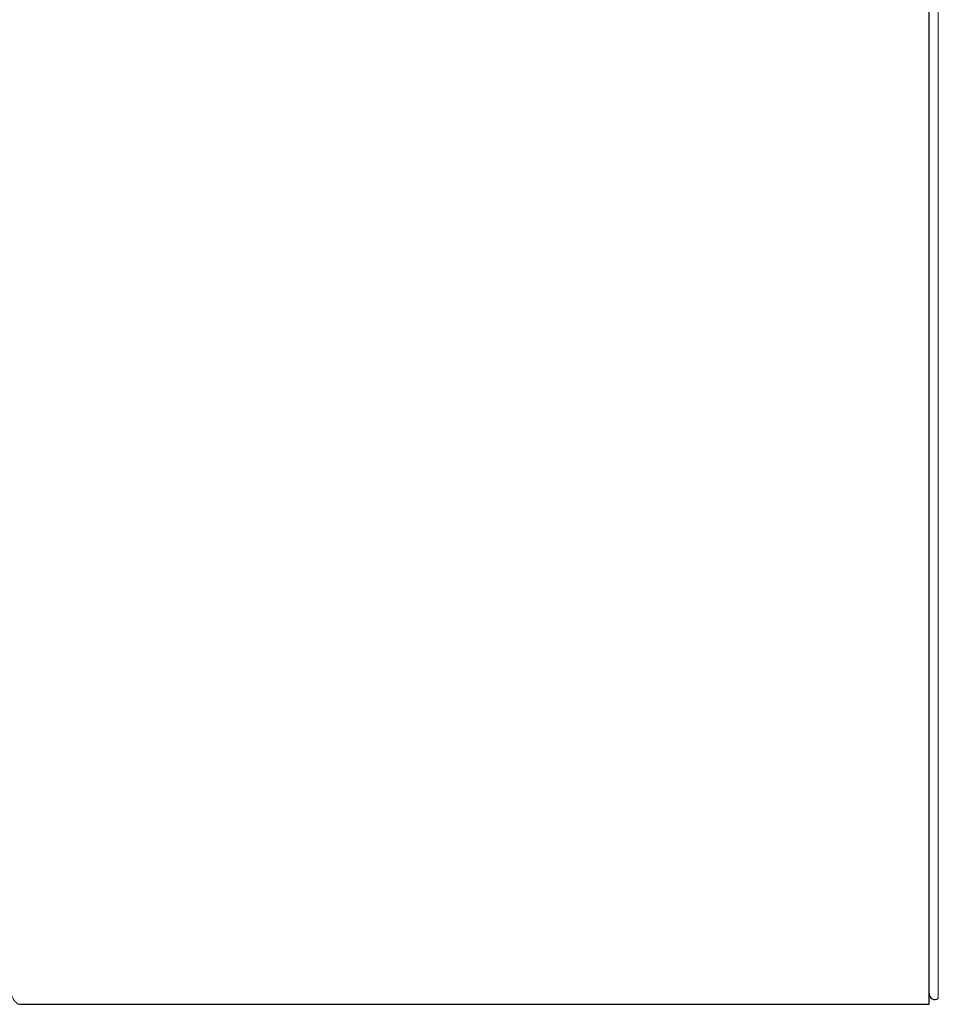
# Model space of a CAD drawing. Header units: millimetres. Extents: x 8 to 709, y 12 to 626.
# Tile 11 of 44: x 370 to 392, y 271 to 295. Entities that reach past the tile are written whole.
import ezdxf

# ---------------------------------------------------------------- set-up
doc = ezdxf.new("R2010")
doc.units = ezdxf.units.MM

msp = doc.modelspace()

# ---------------------------------------------------------------- linework, layer by layer
at = {"color": 7, "linetype": 'Continuous', "lineweight": 30}
for p, q in [((392.23, 294.945), (392.23, 319.195)), ((392.23, 294.945), (392.23, 318.928)), ((392.23, 270.695), (392.23, 294.945)), ((369.536, 270.695), (392.23, 270.695))]:
    msp.add_line(p, q, dxfattribs=at)
at = {"color": 8, "linetype": 'Continuous', "lineweight": 0}
msp.add_line((392.459, 319.056), (392.459, 270.836), dxfattribs=at)
at = {"color": 7, "linetype": 'Continuous', "lineweight": 30}
msp.add_arc((392.38, 270.964), 0.15, 180, 301.7662, dxfattribs=at)
at = {"color": 8, "linetype": 'Continuous', "lineweight": 0}
msp.add_open_spline([(368.007, 294.945), (368.007, 294.748), (368.007, 294.354), (368.009, 293.762), (368.011, 293.17), (368.014, 292.578), (368.018, 291.99), (368.023, 291.406), (368.029, 290.827), (368.036, 290.25), (368.043, 289.674), (368.052, 289.101), (368.061, 288.53), (368.072, 287.962), (368.081, 287.501), (368.088, 287.146), (368.094, 286.895), (368.099, 286.644), (368.105, 286.394), (368.111, 286.145), (368.117, 285.897), (368.126, 285.555), (368.138, 285.12), (368.153, 284.596), (368.169, 284.074), (368.186, 283.555), (368.204, 283.044), (368.222, 282.539), (368.241, 282.042), (368.261, 281.55), (368.282, 281.063), (368.304, 280.582), (368.327, 280.107), (368.35, 279.638), (368.373, 279.195), (368.396, 278.777), (368.413, 278.488), (368.424, 278.307), (368.428, 278.231), (368.433, 278.155), (368.437, 278.079), (368.442, 278.003), (368.447, 277.928), (368.451, 277.852), (368.463, 277.674), (368.481, 277.395), (368.506, 277.02), (368.532, 276.65), (368.559, 276.284), (368.587, 275.926), (368.616, 275.576), (368.645, 275.235), (368.675, 274.9), (368.706, 274.574), (368.738, 274.256), (368.771, 273.947), (368.805, 273.647), (368.838, 273.37), (368.87, 273.114), (368.901, 272.887), (368.922, 272.736), (368.934, 272.654), (368.938, 272.628), (368.942, 272.603), (368.945, 272.578), (368.949, 272.553), (368.96, 272.479), (368.979, 272.358), (369.006, 272.194), (369.034, 272.035), (369.063, 271.881), (369.093, 271.733), (369.123, 271.597), (369.151, 271.473), (369.18, 271.361), (369.201, 271.284), (369.214, 271.238), (369.22, 271.219), (369.225, 271.201), (369.231, 271.182), (369.236, 271.166), (369.24, 271.152), (369.246, 271.134), (369.254, 271.111), (369.266, 271.075), (369.281, 271.035), (369.298, 270.991), (369.316, 270.947), (369.335, 270.905), (369.355, 270.865), (369.376, 270.827), (369.399, 270.792), (369.422, 270.761), (369.447, 270.735), (369.47, 270.717), (369.491, 270.705), (369.504, 270.7), (369.513, 270.698), (369.518, 270.697), (369.522, 270.696), (369.526, 270.696), (369.53, 270.695), (369.534, 270.695), (369.537, 270.695), (369.538, 270.695)], degree=3, knots=[0, 0, 0, 0, 0.015493, 0.03101, 0.046553, 0.06212, 0.077712, 0.093051, 0.108413, 0.1238, 0.139211, 0.154646, 0.170105, 0.185589, 0.201098, 0.208069, 0.215044, 0.222025, 0.229011, 0.236002, 0.242997, 0.249998, 0.265036, 0.28016, 0.29537, 0.310666, 0.326048, 0.341238, 0.356512, 0.371868, 0.387307, 0.402829, 0.418434, 0.434122, 0.449893, 0.46384, 0.477851, 0.480611, 0.483374, 0.486138, 0.488906, 0.491676, 0.494448, 0.497223, 0.5, 0.514231, 0.528657, 0.543276, 0.55809, 0.573099, 0.588028, 0.603145, 0.618449, 0.63394, 0.649619, 0.665486, 0.681539, 0.697781, 0.712228, 0.726821, 0.739782, 0.741488, 0.743196, 0.744905, 0.746617, 0.74833, 0.749954, 0.761769, 0.773879, 0.786284, 0.798984, 0.81198, 0.82527, 0.83721, 0.849379, 0.861776, 0.864139, 0.866511, 0.868891, 0.871278, 0.873674, 0.875384, 0.876851, 0.881015, 0.885373, 0.892155, 0.899357, 0.906978, 0.915018, 0.923479, 0.932358, 0.941657, 0.95164, 0.962066, 0.972933, 0.980348, 0.987955, 0.98969, 0.991434, 0.993187, 0.994951, 0.996724, 0.998507, 1, 1, 1, 1], dxfattribs=at)

doc.saveas('drawing.dxf')
